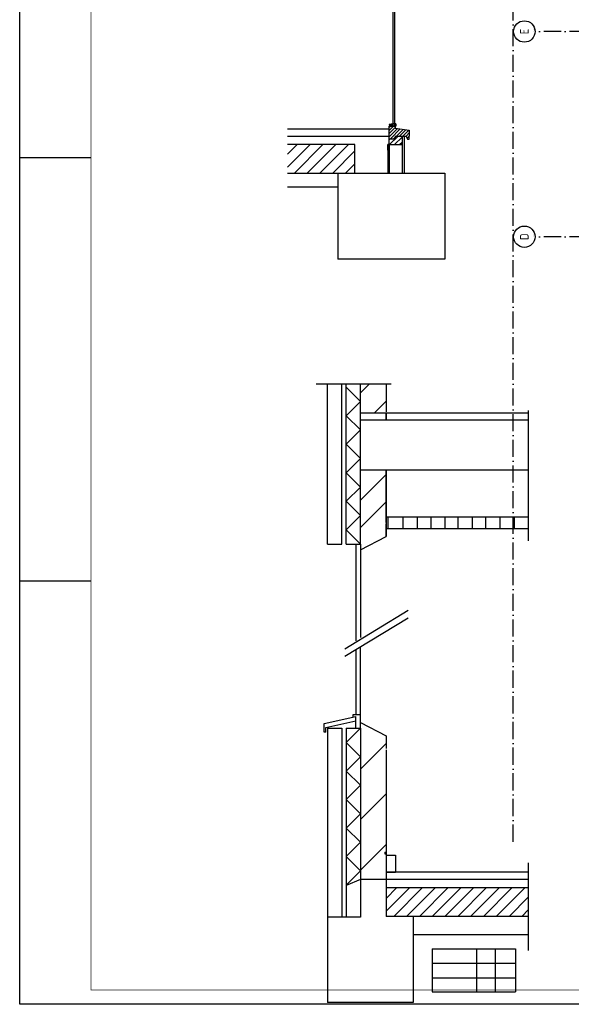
# Model space of a CAD drawing. Header units: millimetres. Extents: x -6587 to 170951, y 244 to 951952.
# Tile 1 of 102: x -6587 to 12749, y 244 to 34782. Entities that reach past the tile are written whole.
import ezdxf
from ezdxf.enums import TextEntityAlignment as Align

# ---------------------------------------------------------------- set-up
doc = ezdxf.new("R2010")
doc.units = ezdxf.units.MM
doc.header["$LTSCALE"] = 100
doc.linetypes.add('DASHDOT', pattern=[9, 6, -1.5, 0, -1.5])
doc.layers.get('0').update_dxf_attribs({"linetype": 'CONTINUOUS'})
for name, color, linetype in [('AL$7----_STRAMIEN', 1, 'DASHDOT'), ('ALN-----_BLOCKNAAM', 2, 'CONTINUOUS'), ('BL$4----', 7, 'CONTINUOUS'), ('BOUW', 8, 'CONTINUOUS'), ('LIJN025', 10, 'CONTINUOUS'), ('LIJN050', 90, 'CONTINUOUS'), ('TEKST25', 10, 'CONTINUOUS'), ('TEKST35', 50, 'CONTINUOUS'), ('TEKST50', 90, 'CONTINUOUS')]:
    doc.layers.add(name, color=color, linetype=linetype)
doc.styles.add('ISO', font='ISO.SHX')
doc.styles.add('ROMAND', font='romand')
doc.styles.get("Standard").update_dxf_attribs({"font": 'iso.shx'})

# ---------------------------------------------------------------- blocks, each defined once
blk = doc.blocks.new('A0-G')
at = {"layer": 'LIJN025'}
for p, q in [((0, 297), (25, 297)), ((0, 148.5), (25, 148.5))]:
    blk.add_line(p, q, dxfattribs=at)
blk.add_lwpolyline([(1189, 841), (1189, 0), (0, 0), (0, 841)], close=True, dxfattribs=at)
at = {"layer": 'LIJN050', "const_width": 0.2}
blk.add_lwpolyline([(1184, 836), (25, 836), (25, 5), (1184, 5)], close=True, dxfattribs=at)
at = {"layer": 'TEKST25', "style": 'ROMAND', "width": 2.899115}
blk.add_attdef('STATUS', text='', height=2.5, dxfattribs=at).set_placement((1143, 71.5), (1182, 71.5), align=Align.FIT)
at = {"layer": 'TEKST25', "style": 'ISO'}
for tag, p in [('E', (1144.25, 66)), ('NAAM-E', (1155.75, 66)), ('DATUM-E', (1174, 66)), ('D', (1144.25, 61)), ('NAAM-D', (1155.75, 61)), ('DATUM-D', (1174, 61)), ('C', (1144.25, 56)), ('NAAM-C', (1155.75, 56)), ('DATUM-C', (1174, 56)), ('B', (1144.25, 51)), ('NAAM-B', (1155.75, 51)), ('DATUM-B', (1174, 51)), ('A', (1144.25, 46)), ('NAAM-A', (1155.75, 46)), ('DATUM-A', (1174, 46))]:
    blk.add_attdef(tag, text='', height=2.5, dxfattribs=at).set_placement(p, align=Align.CENTER)
for tag, p in [('DATUM', (1021.75, 36.25)), ('SCHAAL', (1057, 36.25)), ('GETEKEND', (1087.25, 36.25)), ('GECONTOL.', (1122, 36.25)), ('FORMAAT', (1152.25, 28.25))]:
    blk.add_attdef(tag, p, '', height=2.5, dxfattribs=at)
at = {"layer": 'TEKST35', "style": 'ISO'}
for tag, p in [('PROJECT', (1023.5, 72.5)), ('PLAATS', (1023.5, 63.5)), ('INSTALLATIE-REGEL1', (1023.5, 52.5)), ('INSTALLATIE-REGEL2', (1023.5, 43.5))]:
    blk.add_attdef(tag, p, '', height=4, dxfattribs=at)
blk.add_attdef('PROJ.NR.', text='', height=4, dxfattribs=at).set_placement((1170, 23), align=Align.CENTER)
at = {"layer": 'TEKST50', "style": 'ISO'}
blk.add_attdef('FILE-NAAM', text='', height=5, dxfattribs=at).set_placement((1162.5, 7.5), align=Align.CENTER)
blk = doc.blocks.new('1010')
at = {"layer": 'AL$7----_STRAMIEN', "color": 7, "linetype": 'Continuous'}
blk.add_circle((0, 750), 750, dxfattribs=at)
at = {"layer": 'AL$7----_STRAMIEN', "color": 3, "linetype": 'Continuous'}
blk.add_attdef('STR-NAAM', text='', height=600, rotation=360, dxfattribs=at).set_placement((0, 750), align=Align.MIDDLE)
at = {"layer": 'ALN-----_BLOCKNAAM', "linetype": 'Continuous'}
blk.add_text('1010', height=100, dxfattribs=at).set_placement((0, 0))

msp = doc.modelspace()

# ---------------------------------------------------------------- hatches: boundary and pattern name
at = {"layer": 'BL$4----', "linetype": 'Continuous'}
h = msp.add_hatch(dxfattribs=at)
h.set_pattern_fill('ANSI31', color=8, scale=5, style=0)
h.set_pattern_definition([(45, (-14420.906, 22684.1), (-11.22532, 11.22532), [])])
h.paths.add_polyline_path([(6368.2, 31111.2), (6368.2, 31052.5), (6493.7, 31052.5), (6493.7, 31133.8)])
h = msp.add_hatch(dxfattribs=at)
h.set_pattern_fill('ANSI31', color=8, scale=25, style=0)
h.set_pattern_definition([(45, (-14420.91, 22684.1), (-56.1266, 56.1266), [])])
h.paths.add_polyline_path([(6575.5, 30976.1), (6575.5, 31052.5), (6368.2, 31052.5), (6368.2, 30602.5), (6573.8, 30602.5), (6573.8, 30702.5), (6956.2, 30702.5), (7006.8, 30592.3), (7062.8, 30592.3), (7063.2, 30702.5), (7063.2, 30906)])
h = msp.add_hatch(dxfattribs=at)
h.set_pattern_fill('ANSI31', color=8, scale=100, style=0)
h.set_pattern_definition([(45, (-29840.88, 18521.37), (-224.5064, 224.5064), [])])
h.paths.add_polyline_path([(4563.2, 29402.5), (5163.2, 29402.5), (5163.2, 30402.5), (2801.2, 30402.5), (2801.2, 29402.5)])
h = msp.add_hatch(dxfattribs=at)
h.set_pattern_fill('VUIL', color=8, scale=5, style=0)
h.set_pattern_definition([(45, (-14420.91, 22684.1), (-88.38835, 88.38835), [])])
h.paths.add_polyline_path([(6818.2, 30402.5), (6818.2, 30702.5), (6573.8, 30702.5), (6573.8, 30602.5), (6368.2, 30602.5), (6368.2, 30402.5)])
h = msp.add_hatch(dxfattribs=at)
h.set_pattern_fill('VUIL', color=8, scale=50, style=0)
h.set_pattern_definition([(45, (-1218.7, -3391), (-883.88, 883.88), [])])
h.paths.add_polyline_path([(6258, 9797.1), (5358, 10132.4), (5358, 4627.4), (6258, 4627.4)])
h = msp.add_hatch(dxfattribs=at)
h.set_pattern_fill('ANSI31', color=8, scale=100, style=0)
h.set_pattern_definition([(45, (-1218.73, -8906), (-224.5064, 224.5064), [])])
h.paths.add_polyline_path([(6258, 4327.4), (6258, 3329), (7808, 3329), (7808, 3327.4), (11253.1, 3327.4), (11253.1, 4327.4)])

# ---------------------------------------------------------------- linework, layer by layer
at = {"layer": 'AL$7----_STRAMIEN', "color": 1}
for p, q in [((10707.8, 5947), (10707.8, 77761.7)), ((37592.8, 34368.7), (11478.6, 34368.7)), ((37592.8, 34368.7), (11478.6, 34368.7)), ((37592.8, 27168.7), (11478.6, 27168.7)), ((37592.8, 27168.7), (11478.6, 27168.7))]:
    msp.add_line(p, q, dxfattribs=at)
at = {"layer": 'BL$4----', "color": 8, "linetype": 'Continuous'}
for p, q in [((6503.7, 31052.5), (6503.7, 37191.8)), ((6568.2, 31066.8), (6568.2, 37230.8)), ((6493.7, 31133.8), (6368.2, 31111.2)), ((6593.6, 31133.7), (6493.7, 31133.8)), ((6493.7, 31052.5), (6493.7, 31133.8)), ((6593.6, 31133.7), (6593.6, 31057.1)), ((6598.1, 31133.7), (6593.6, 31133.7)), ((6598.1, 31033.3), (6598.1, 31133.7)), ((2801.2, 30952.5), (5868.2, 30952.5)), ((5716.2, 30952.5), (5836.2, 30952.5)), ((5743.2, 30952.5), (6368.2, 30952.5)), ((6368.2, 31052.5), (6575.5, 31052.5)), ((6368.2, 30077.5), (6368.2, 31052.5)), ((6499, 31057.1), (6578.8, 31057.1)), ((6499, 31052.5), (6499, 31057.1)), ((6575.5, 31052.5), (6575.5, 30976.1)), ((6575.5, 30976.1), (7063.2, 30906)), ((6593.6, 31057.1), (6578.8, 31057.1)), ((6578.8, 31057.1), (6578.8, 31033.3)), ((6578.8, 31033.3), (6583.9, 31033.3)), ((6583.9, 31039.8), (6583.9, 31057.1)), ((6583.9, 31039.8), (6593, 31039.8)), ((6583.9, 31033.3), (6583.9, 31039.8)), ((6593, 31039.8), (6593.6, 31057.1)), ((6593, 31039.8), (6593, 31033.3)), ((6593, 31033.3), (6598.1, 31033.3)), ((7063.2, 30906), (7063.2, 30702.5)), ((2801.2, 30702.5), (5449.3, 30702.5)), ((5163.2, 30402.5), (2801.2, 30402.5)), ((5163.2, 29402.5), (5163.2, 30402.5)), ((5449.3, 30702.5), (6368.2, 30702.5)), ((6318.2, 30202.5), (6318.2, 30402.5)), ((6368.2, 30402.5), (6318.2, 30402.5)), ((6368.2, 30602.5), (6573.8, 30602.5)), ((6368.2, 30402.5), (6818.2, 30402.5)), ((6368.2, 30402.5), (6368.2, 29402.5)), ((6573.8, 30702.5), (6573.8, 30602.5)), ((6573.8, 30702.5), (6956.2, 30702.5)), ((6818.2, 30702.5), (6818.2, 29402.5)), ((6893.2, 30702.5), (6893.2, 29402.5)), ((6956.2, 30702.5), (7006.8, 30592.3)), ((7006.8, 30592.3), (7062.8, 30592.3)), ((7062.8, 30592.3), (7063.2, 30702.5)), ((6318.2, 30202.5), (6318.2, 29402.5)), ((2801.2, 29402.5), (4563.2, 29402.5)), ((4563.2, 29402.5), (4563.2, 26377.5)), ((4563.2, 29402.5), (5163.2, 29402.5)), ((5163.2, 29402.5), (6318.2, 29402.5)), ((6318.2, 29402.5), (6893.2, 29402.5)), ((6893.2, 29402.5), (8313.2, 29402.5)), ((8313.2, 29402.5), (8313.2, 26377.5)), ((4563.2, 28902.5), (2801.2, 28902.5)), ((8313.2, 26377.5), (4563.2, 26377.5)), ((3807.9, 22009.6), (6437.9, 22009.6)), ((4208, 16388.2), (4208, 22009.6)), ((4708, 16388.2), (4708, 22009.6)), ((4858, 16388.2), (4858, 22009.6)), ((5358, 21390.1), (4858, 21890.1)), ((5358, 16388.2), (5358, 22009.6)), ((5358, 21689.1), (5678.5, 22009.6)), ((6258, 22009.6), (6258, 21021)), ((4858, 20890.1), (5358, 21390.1)), ((5853.1, 20994.6), (6258, 21399.5)), ((11253.1, 16496.6), (11253.1, 21069.6)), ((5358, 20390.1), (4858, 20890.1)), ((6258, 20994.6), (6258, 20744.6)), ((6258, 20744.6), (6258, 20994.6)), ((4858, 19890.1), (5358, 20390.1)), ((5358, 19390.1), (4858, 19890.1)), ((4858, 18890.1), (5358, 19390.1)), ((5358, 18390.1), (4858, 18890.1)), ((5358, 17933.6), (6258, 18833.6)), ((6258, 17145.1), (6258, 18977)), ((6258, 18977), (6258, 16653.3)), ((4858, 17890.1), (5358, 18390.1)), ((5358, 17390.1), (4858, 17890.1)), ((5358, 16964.6), (6258, 17864.6)), ((4858, 16890.1), (5358, 17390.1)), ((6258, 16653.3), (6258, 17095.1)), ((5358, 16390.1), (4858, 16890.1)), ((5358, 16185.1), (6258, 16653.3)), ((4208, 16388.2), (4708, 16389)), ((4858, 16389.3), (5358, 16390.1)), ((5197.7, 16389.3), (5197.7, 16128.6)), ((5358, 16390.1), (5358, 16185.1)), ((5197.7, 16128.6), (5197.7, 12989.5)), ((5358, 16185.1), (5354.9, 13108.4)), ((4806.7, 12718.7), (7027.9, 14067.7)), ((4806.7, 12454.6), (7027.9, 13803.6)), ((5195.8, 12668.6), (5195.8, 10413.8)), ((5358, 10132.4), (5354.9, 12772.2)), ((5107.7, 10413.8), (5350.6, 10413.8)), ((5107.7, 10323.8), (5107.7, 10413.8)), ((4082, 10094.8), (5197.7, 10342.6)), ((4082, 9784.3), (4082, 10094.8)), ((4144.9, 9955.1), (5197.7, 10188.9)), ((5197.7, 10188.9), (5197.7, 10342.6)), ((5197.7, 9928.2), (5197.7, 10188.9)), ((5358, 9927.4), (5358, 10132.4)), ((5358, 10132.4), (6258, 9664.2)), ((4144.9, 9784.3), (4082, 9784.3)), ((4144.9, 9784.3), (4144.9, 9955.1)), ((4208, 9929.3), (4208, 3302.4)), ((4208, 9929.3), (4708, 9928.5)), ((4708, 9929.3), (4708, 3302.4)), ((4858, 9929.3), (4858, 3302.4)), ((4858, 9928.2), (5358, 9927.4)), ((5358, 9927.4), (4858, 9427.4)), ((5358, 9929.3), (5358, 4627.4)), ((4858, 9427.4), (5358, 8927.4)), ((6258, 9664.2), (6258, 9222.4)), ((6258, 9172.4), (6258, 4627.4)), ((5358, 8927.4), (4858, 8427.4)), ((4858, 8427.4), (5358, 7927.4)), ((5358, 7927.4), (4858, 7427.4)), ((4858, 7427.4), (5358, 6927.4)), ((5358, 6927.4), (4858, 6427.4)), ((4858, 6427.4), (5358, 5927.4)), ((5358, 5927.4), (4858, 5427.4)), ((6208, 5577.4), (6208, 5527.4)), ((6208, 5577.4), (6258, 5577.4)), ((6208, 5527.4), (6258, 5527.4)), ((4858, 5427.4), (5358, 4927.4)), ((6258, 5477.4), (6583, 5477.4)), ((6583, 5477.4), (6583, 4877.4)), ((11253.1, 2135.1), (11253.1, 5203.1)), ((5358, 4927.4), (4858, 4427.4)), ((11253.1, 4877.4), (6258, 4877.4)), ((6258, 4877.4), (6583, 4877.4)), ((5358, 4627.4), (4858, 4407.6)), ((11253.1, 4627.4), (5358, 4627.4)), ((5358, 4627.4), (5358, 3302.4)), ((6258, 4627.4), (6258, 3329)), ((11253.1, 4327.4), (6258, 4327.4)), ((4208, 3302.4), (4208, 302.4)), ((5358, 3302.4), (4208, 3302.4)), ((7208, 3329), (6258, 3329)), ((7208, 3329), (7208, 302.4)), ((11253.1, 3327.4), (7208, 3327.4)), ((11253.1, 2677.4), (7208, 2677.4)), ((7871, 2186.3), (10792.6, 2186.3)), ((7871, 2186.3), (7871, 676.1)), ((9424.6, 2186.3), (9424.6, 676.1)), ((10082.6, 2186.3), (10082.6, 676.1)), ((10792.6, 2186.3), (10792.6, 676.1)), ((7871, 1686.3), (10792.6, 1686.3)), ((7871, 1176.1), (10792.6, 1176.1)), ((7871, 676.1), (10792.6, 676.1)), ((7208, 302.4), (4208, 302.4))]:
    msp.add_line(p, q, dxfattribs=at)
at = {"layer": 'BL$4----'}
msp.add_line((4208, 3852.6), (4208, 3852.6), dxfattribs=at)
at = {"layer": 'BOUW'}
for p, q in [((4208, 18977), (4208, 20994.6)), ((5358, 20994.6), (11253.1, 20994.6)), ((5358, 20744.6), (11253.1, 20744.6)), ((11253.1, 18977), (5358, 18977)), ((11253.1, 17327), (6258, 17327)), ((6334.2, 16924.4), (6334.2, 17328.5)), ((6857.4, 16924.4), (6857.4, 17328.5)), ((7356.8, 16924.4), (7356.8, 17328.5)), ((7832.4, 16924.4), (7832.4, 17328.5)), ((8331.7, 16924.4), (8331.7, 17328.5)), ((8783.5, 16924.4), (8783.5, 17328.5)), ((9282.9, 16924.4), (9282.9, 17328.5)), ((9758.5, 16924.4), (9758.5, 17328.5)), ((10257.9, 16924.4), (10257.9, 17328.5)), ((10757.3, 16924.4), (10757.3, 17328.5)), ((11253.1, 16927), (6258, 16927))]:
    msp.add_line(p, q, dxfattribs=at)

# ---------------------------------------------------------------- block references
at = {"xscale": 100, "yscale": 100, "zscale": 100}
msp.add_blockref('A0-G', (-6587, 243.8), dxfattribs=at)
at = {"layer": 'AL$7----_STRAMIEN', "xscale": 0.5, "yscale": 0.5, "zscale": 0.5, "rotation": 90}
for p, values in [((11478.6, 34368.7), {'STR-NAAM': 'E'}), ((11478.6, 34368.7), {'STR-NAAM': 'E'}), ((11478.6, 27168.7), {'STR-NAAM': 'D'}), ((11478.6, 27168.7), {'STR-NAAM': 'D'})]:
    msp.add_blockref('1010', p, dxfattribs=at).add_auto_attribs(values)

doc.saveas('drawing.dxf')
